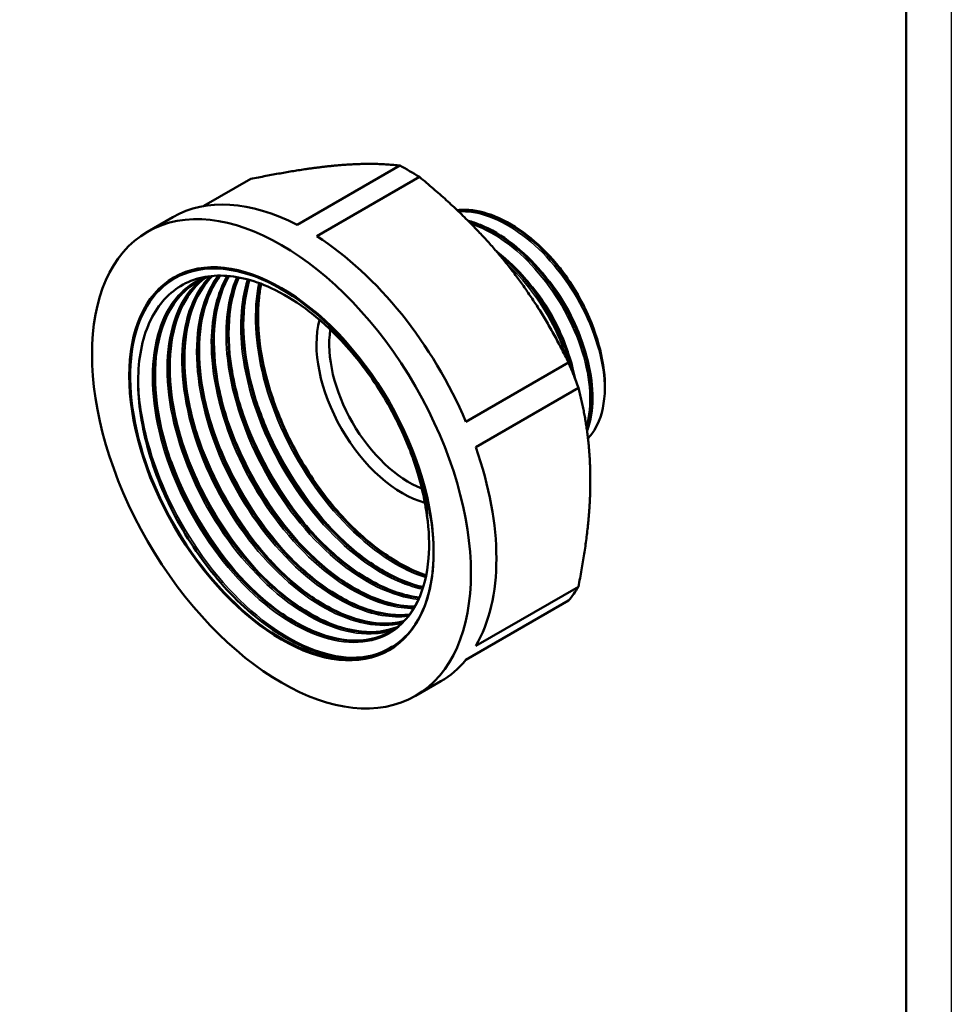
# Model space of a CAD drawing. Header units: millimetres. Extents: x -75 to 691, y -69 to 356.
# Tile 5 of 11: x 107 to 210, y 62 to 172. Entities that reach past the tile are written whole.
import ezdxf

# ---------------------------------------------------------------- set-up
doc = ezdxf.new("R2010")
doc.units = ezdxf.units.MM
for name, color, linetype, lineweight in [('Видимые тонкие (ГОСТ)', 7, 'Continuous', 35), ('Видимый контур (ГОСТ)', 7, 'Continuous', 50), ('Кромка (ГОСТ)', 7, 'Continuous', 50), ('Размер (ГОСТ)', 7, 'Continuous', 25)]:
    doc.layers.add(name, color=color, linetype=linetype, lineweight=lineweight)
doc.styles.add('Обычный текст (ГОСТ)', font='GOST Common Italic.ttf')
doc.dimstyles.new('Обычный (ГОСТ)', dxfattribs={"dimtxt": 3.5, "dimasz": 3.5, "dimexe": 1, "dimexo": 0, "dimgap": 0.5, "dimtad": 1, "dimrnd": 1e-08, "dimtxsty": 'Обычный текст (ГОСТ)', "dimblk": 'Filled-1', "dimcen": 0.09, "dimdle": 15, "dimclrd": 256, "dimclre": 256, "dimclrt": 256, "dimazin": 2, "dimtfac": 0.714286, "dimtdec": 3, "dimtmove": 0, "dimatfit": 3, "dimfxl": 1, "dimtolj": 1, "dimlwd": 25, "dimlwe": 25, "dimarcsym": 0})

# ---------------------------------------------------------------- blocks, each defined once
blk = doc.blocks.new('Рамки ГОСТ_ граница 297x210')
at = {"layer": 'Кромка (ГОСТ)', "lineweight": 25}
blk.add_line((210, 297), (210, 0), dxfattribs=at)
at = {"layer": 'Кромка (ГОСТ)'}
blk.add_line((205, 5), (205, 292), dxfattribs=at)
blk = doc.blocks.new('Filled-1')
at = {"color": 0}
for p, q in [((0, 0), (-1, 0.143)), ((-1, 0.143), (-1, -0.143)), ((-1, 0), (0, 0)), ((-1, -0.143), (0, 0))]:
    blk.add_line(p, q, dxfattribs=at)
at = {"color": 0, "flags": 128}
blk.add_lwpolyline([(-1, -0.143), (0, 0), (-1, 0.143), (-1, -0.143)], dxfattribs=at)
at = {"color": 0}
blk.add_solid([(-1, -0.143), (0, 0), (-1, 0.143), (-1, -0.143)], dxfattribs=at)
blk = doc.blocks.new('*D11')
at = {"layer": 'Defpoints', "color": 0, "linetype": 'Continuous', "transparency": 16777216}
for p in [(151.15, 220.22), (142.03, 201.56)]:
    blk.add_point(p, dxfattribs=at)
at = {"layer": 'Размер (ГОСТ)', "linetype": 'Continuous', "lineweight": 25, "transparency": 16777216}
for p, q in [((129.5, 175.93), (140.49, 198.41)), ((106.56, 175.93), (129.5, 175.93))]:
    blk.add_line(p, q, dxfattribs=at)
at = {"layer": 'Размер (ГОСТ)', "linetype": 'Continuous', "lineweight": 25, "transparency": 16777216, "xscale": 3.5, "yscale": 3.5, "zscale": 3.5, "rotation": 63.94040466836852}
blk.add_blockref('Filled-1', (142.03, 201.56), dxfattribs=at)
at = {"layer": 'Размер (ГОСТ)', "linetype": 'Continuous', "lineweight": 25, "transparency": 16777216, "insert": (106.56, 179.94), "char_height": 3.5, "attachment_point": 1, "style": 'Обычный текст (ГОСТ)'}
blk.add_mtext('\\A1; \\fGOST Common|b0|i1;\\H3.5000; G 1 1/2"', dxfattribs=at)

msp = doc.modelspace()

# ---------------------------------------------------------------- linework, layer by layer
at = {"layer": 'Видимые тонкие (ГОСТ)'}
for points, knots in [([(171.512, 130.209), (171.587, 132.88), (170.81, 136.087), (169.337, 139.128), (167.865, 142.167), (165.708, 145.018), (163.32, 147.055), (160.933, 149.092), (158.332, 150.301), (156.067, 150.412), (155.812, 150.425), (155.56, 150.423), (155.314, 150.408)], [7.7985636, 7.7985636, 7.7985636, 7.7985636, 8.479801, 8.479801, 8.479801, 9.1608267, 9.1608267, 9.1608267, 9.8416446, 9.8416446, 9.8416446, 9.9185824, 9.9185824, 9.9185824, 9.9185824]), ([(169.473, 126.593), (169.56, 126.878), (169.632, 127.176), (169.691, 127.486), (170.145, 129.871), (169.769, 132.935), (168.632, 136.008), (167.494, 139.08), (165.603, 142.141), (163.354, 144.522), (161.288, 146.708), (158.933, 148.307), (156.712, 149.031)], [13.8342285, 13.8342285, 13.8342285, 13.8342285, 13.9224189, 13.9224189, 13.9224189, 14.6018968, 14.6018968, 14.6018968, 15.2811993, 15.2811993, 15.2811993, 15.9050296, 15.9050296, 15.9050296, 15.9050296]), ([(167.403, 133.865), (166.579, 136.527), (165.173, 139.258), (163.397, 141.596), (162.524, 142.746), (161.563, 143.798), (160.557, 144.714)], [20.79658599, 20.79658599, 20.79658599, 20.79658599, 21.38768685, 21.38768685, 21.38768685, 21.67857986, 21.67857986, 21.67857986, 21.67857986]), ([(169.431, 134.563), (169.017, 136.199), (168.353, 137.892), (167.477, 139.505), (166.39, 141.506), (164.983, 143.372), (163.431, 144.884)], [8.14815553, 8.14815553, 8.14815553, 8.14815553, 8.55582659, 8.55582659, 8.55582659, 9.0615502, 9.0615502, 9.0615502, 9.0615502]), ([(127.691, 143.245), (126.475, 142), (125.574, 140.313), (125.066, 138.286), (124.257, 135.056), (124.448, 130.981), (125.596, 126.785), (126.744, 122.591), (128.841, 118.296), (131.504, 114.665), (134.165, 111.036), (137.377, 108.086), (140.555, 106.34), (143.561, 104.688), (146.523, 104.119), (148.959, 104.708)], [38.6477518, 38.6477518, 38.6477518, 38.6477518, 39.0342502, 39.0342502, 39.0342502, 39.6500844, 39.6500844, 39.6500844, 40.2656242, 40.2656242, 40.2656242, 40.8808817, 40.8808817, 40.8808817, 41.4626225, 41.4626225, 41.4626225, 41.4626225]), ([(128.57, 143.307), (127.454, 141.81), (126.7, 139.854), (126.381, 137.576), (125.895, 134.103), (126.421, 129.896), (127.855, 125.7), (129.289, 121.505), (131.625, 117.339), (134.437, 113.941), (137.248, 110.543), (140.521, 107.928), (143.664, 106.556), (145.793, 105.626), (147.855, 105.271), (149.681, 105.493)], [32.4494597, 32.4494597, 32.4494597, 32.4494597, 32.8520732, 32.8520732, 32.8520732, 33.4658714, 33.4658714, 33.4658714, 34.0795683, 34.0795683, 34.0795683, 34.6931668, 34.6931668, 34.6931668, 35.10879, 35.10879, 35.10879, 35.10879]), ([(129.566, 143.283), (128.468, 141.364), (127.866, 138.877), (127.837, 136.057), (127.798, 132.285), (128.783, 127.936), (130.606, 123.782), (132.429, 119.628), (135.081, 115.69), (138.079, 112.665), (141.076, 109.64), (144.404, 107.543), (147.458, 106.742), (148.442, 106.484), (149.397, 106.361), (150.305, 106.37)], [26.2482042, 26.2482042, 26.2482042, 26.2482042, 26.707878, 26.707878, 26.707878, 27.3228495, 27.3228495, 27.3228495, 27.9376906, 27.9376906, 27.9376906, 28.5524041, 28.5524041, 28.5524041, 28.7505331, 28.7505331, 28.7505331, 28.7505331]), ([(167.797, 133.615), (167.39, 135.228), (166.74, 136.896), (165.882, 138.488), (164.79, 140.517), (163.367, 142.411), (161.797, 143.941)], [14.43102756, 14.43102756, 14.43102756, 14.43102756, 14.83283419, 14.83283419, 14.83283419, 15.34473551, 15.34473551, 15.34473551, 15.34473551]), ([(127.08, 143.151), (125.515, 142.508), (124.196, 141.387), (123.228, 139.848), (121.673, 137.375), (121.03, 133.834), (121.404, 129.853), (121.778, 125.879), (123.165, 121.486), (125.306, 117.452), (127.521, 113.278), (130.534, 109.511), (133.762, 106.863), (136.887, 104.298), (140.196, 102.792), (143.088, 102.609), (145.967, 102.427), (148.419, 103.558), (149.996, 105.796), (151.576, 108.036), (152.272, 111.374), (151.95, 115.211), (151.917, 115.615), (151.872, 116.024), (151.816, 116.438)], [50.9704981, 50.9704981, 50.9704981, 50.9704981, 51.3535977, 51.3535977, 51.3535977, 51.9689585, 51.9689585, 51.9689585, 52.5832898, 52.5832898, 52.5832898, 53.2188861, 53.2188861, 53.2188861, 53.8343231, 53.8343231, 53.8343231, 54.447327, 54.447327, 54.447327, 55.0610316, 55.0610316, 55.0610316, 55.1256752, 55.1256752, 55.1256752, 55.1256752]), ([(126.622, 142.825), (125.579, 141.945), (124.727, 140.778), (124.112, 139.363), (122.87, 136.504), (122.605, 132.649), (123.357, 128.495), (124.104, 124.372), (125.849, 119.974), (128.268, 116.09), (130.684, 112.209), (133.761, 108.859), (136.936, 106.636), (140.108, 104.415), (143.363, 103.328), (146.106, 103.566), (146.776, 103.624), (147.415, 103.761), (148.016, 103.973)], [44.8733536, 44.8733536, 44.8733536, 44.8733536, 45.1807662, 45.1807662, 45.1807662, 45.802323, 45.802323, 45.802323, 46.4195046, 46.4195046, 46.4195046, 47.0360098, 47.0360098, 47.0360098, 47.6518869, 47.6518869, 47.6518869, 47.8022705, 47.8022705, 47.8022705, 47.8022705]), ([(130.659, 143.152), (129.654, 140.835), (129.272, 137.878), (129.572, 134.624), (129.938, 130.64), (131.324, 126.23), (133.472, 122.182), (135.618, 118.134), (138.515, 114.467), (141.631, 111.833), (144.695, 109.243), (147.958, 107.664), (150.842, 107.362)], [20.046872, 20.046872, 20.046872, 20.046872, 20.5503347, 20.5503347, 20.5503347, 21.1667742, 21.1667742, 21.1667742, 21.7830534, 21.7830534, 21.7830534, 22.38899, 22.38899, 22.38899, 22.38899]), ([(131.843, 142.894), (131.051, 140.385), (130.893, 137.292), (131.402, 133.973), (132.049, 129.754), (133.771, 125.191), (136.229, 121.15), (138.648, 117.173), (141.766, 113.723), (144.994, 111.434), (147.111, 109.933), (149.268, 108.937), (151.288, 108.501)], [13.8471303, 13.8471303, 13.8471303, 13.8471303, 14.3483497, 14.3483497, 14.3483497, 14.9854954, 14.9854954, 14.9854954, 15.6126857, 15.6126857, 15.6126857, 16.0239913, 16.0239913, 16.0239913, 16.0239913]), ([(133.121, 142.493), (132.48, 139.475), (132.661, 135.791), (133.641, 131.982), (134.715, 127.808), (136.743, 123.503), (139.354, 119.829), (141.964, 116.156), (145.145, 113.131), (148.319, 111.288), (149.438, 110.639), (150.554, 110.137), (151.642, 109.789)], [7.6503693, 7.6503693, 7.6503693, 7.6503693, 8.2106664, 8.2106664, 8.2106664, 8.8246683, 8.8246683, 8.8246683, 9.4386163, 9.4386163, 9.4386163, 9.6550341, 9.6550341, 9.6550341, 9.6550341]), ([(119.722, 131.758), (119.769, 129.838), (120.046, 127.798), (120.549, 125.716), (121.605, 121.348), (123.655, 116.812), (126.335, 112.89), (129.146, 108.775), (132.637, 105.357), (136.137, 103.278), (139.479, 101.291), (142.813, 100.532), (145.549, 101.126), (145.739, 101.168), (145.925, 101.215), (146.109, 101.269)], [51.8813142, 51.8813142, 51.8813142, 51.8813142, 52.1695084, 52.1695084, 52.1695084, 52.7740368, 52.7740368, 52.7740368, 53.4081246, 53.4081246, 53.4081246, 54.0137485, 54.0137485, 54.0137485, 54.0556714, 54.0556714, 54.0556714, 54.0556714]), ([(130.693, 130.092), (130.709, 130.035), (130.726, 129.977), (130.742, 129.919), (132.009, 125.528), (134.241, 121.061), (137.044, 117.284), (138.042, 115.939), (139.111, 114.684), (140.225, 113.542)], [14.52950943, 14.52950943, 14.52950943, 14.52950943, 14.53745281, 14.53745281, 14.53745281, 15.14118276, 15.14118276, 15.14118276, 15.35624364, 15.35624364, 15.35624364, 15.35624364]), ([(132.332, 131.035), (132.848, 129.21), (133.525, 127.368), (134.348, 125.567), (136.234, 121.44), (138.88, 117.543), (141.858, 114.48)], [8.24632412, 8.24632412, 8.24632412, 8.24632412, 8.4975195, 8.4975195, 8.4975195, 9.07305833, 9.07305833, 9.07305833, 9.07305833]), ([(129.062, 129.149), (129.954, 126.008), (131.326, 122.819), (133.068, 119.872), (134.657, 117.18), (136.55, 114.697), (138.591, 112.597)], [20.81269473, 20.81269473, 20.81269473, 20.81269473, 21.24484052, 21.24484052, 21.24484052, 21.63942895, 21.63942895, 21.63942895, 21.63942895]), ([(127.429, 128.204), (127.854, 126.697), (128.389, 125.179), (129.027, 123.682), (130.889, 119.313), (133.619, 115.139), (136.734, 111.878), (136.807, 111.801), (136.881, 111.725), (136.955, 111.649)], [27.09588004, 27.09588004, 27.09588004, 27.09588004, 27.30326841, 27.30326841, 27.30326841, 27.90836458, 27.90836458, 27.90836458, 27.92261425, 27.92261425, 27.92261425, 27.92261425]), ([(125.79, 127.261), (126.972, 123.091), (129.024, 118.839), (131.621, 115.171), (132.765, 113.554), (134.013, 112.054), (135.322, 110.71)], [33.37906535, 33.37906535, 33.37906535, 33.37906535, 33.9529394, 33.9529394, 33.9529394, 34.20579956, 34.20579956, 34.20579956, 34.20579956]), ([(124.16, 126.318), (124.94, 123.569), (126.086, 120.783), (127.53, 118.155), (129.242, 115.038), (131.368, 112.153), (133.687, 109.764)], [39.66225065, 39.66225065, 39.66225065, 39.66225065, 40.04047474, 40.04047474, 40.04047474, 40.48898487, 40.48898487, 40.48898487, 40.48898487]), ([(122.524, 125.373), (122.834, 124.274), (123.203, 123.168), (123.628, 122.069), (125.337, 117.658), (127.952, 113.367), (131.007, 109.939), (131.35, 109.555), (131.699, 109.181), (132.051, 108.819)], [45.94543596, 45.94543596, 45.94543596, 45.94543596, 46.09677336, 46.09677336, 46.09677336, 46.70400869, 46.70400869, 46.70400869, 46.77217018, 46.77217018, 46.77217018, 46.77217018]), ([(152.294, 115.785), (152.209, 116.413), (152.1, 117.052), (151.968, 117.697), (151.84, 118.32), (151.69, 118.949), (151.52, 119.582)], [55.1295313, 55.1295313, 55.1295313, 55.1295313, 55.22154394, 55.22154394, 55.22154394, 55.31038798, 55.31038798, 55.31038798, 55.31038798]), ([(123.665, 116.912), (124.551, 115.216), (125.557, 113.574), (126.657, 112.038), (127.612, 110.704), (128.637, 109.451), (129.708, 108.301)], [52.57104102, 52.57104102, 52.57104102, 52.57104102, 52.81146168, 52.81146168, 52.81146168, 53.0201182, 53.0201182, 53.0201182, 53.0201182])]:
    msp.add_open_spline(points, degree=3, knots=knots, dxfattribs=at)
at = {"layer": 'Видимый контур (ГОСТ)'}
for p, q in [((148.764, 155.523), (137.363, 148.941)), ((150.943, 154.266), (139.542, 147.683)), ((132.205, 154.044), (127.005, 151.042)), ((120.749, 148.185), (123.578, 149.818)), ((167.503, 133.665), (156.101, 127.083)), ((168.592, 130.857), (157.191, 124.275)), ((168.592, 108.778), (157.191, 102.196)), ((167.503, 107.228), (156.101, 100.646)), ((150.499, 96.657), (153.328, 98.29))]:
    msp.add_line(p, q, dxfattribs=at)
for centre, major_axis, start_param, end_param in [((149.854, 130.636), (-14.875, 25.764), 5.4459781, 5.5495962), ((138.453, 124.054), (-14.875, 25.764), 5.5495962, 6.2831853), ((138.453, 124.054), (14.875, -25.764), 1.360806, 2.3043855), ((135.624, 122.421), (11.878, -20.573), 1.1571489, 6.3157069), ((160.854, 136.987), (-7.572, 13.116), 4.5543894, 4.6071786), ((149.059, 130.178), (-6.75, 11.691), 0.5188133, 2.6198109), ((149.766, 130.586), (-6.25, 10.825), 0.6186664, 2.5201825), ((149.854, 130.636), (-14.875, 25.764), 4.3987806, 4.5023986), ((136.264, 122.79), (-11.094, 19.215), 4.3916243, 4.4444141), ((138.453, 124.054), (14.875, -25.764), 0.3136084, 1.2571879), ((149.854, 130.636), (14.875, -25.764), 0.2099904, 0.3136084), ((138.453, 124.054), (14.875, -25.764), 0, 0.2099904)]:
    msp.add_ellipse(centre, major_axis=major_axis, ratio=0.5773503, start_param=start_param, end_param=end_param, dxfattribs=at)
for major_axis in [(-14.875, 25.764), (-11.95, 20.698), (-11.95, 20.698)]:
    msp.add_ellipse((135.624, 122.421), major_axis=major_axis, ratio=0.5773503, dxfattribs=at)
for points, weights in [([(141.811, 155.55), (137.911, 155.202), (132.205, 154.044)], [1, 1.03816954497, 1.01552334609]), ([(148.764, 155.523), (145.712, 155.898), (141.811, 155.55)], [1.01552334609, 1.03816954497, 1]), ([(160.55, 144.731), (156.649, 149.584), (150.943, 154.266)], [1, 1.03816954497, 1.01552334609]), ([(167.503, 133.665), (164.45, 139.879), (160.55, 144.731)], [1.01552334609, 1.03816954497, 1]), ([(169.919, 120.584), (169.919, 125.785), (168.592, 130.857)], [1, 1.03816954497, 1.01552334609]), ([(168.592, 108.778), (169.919, 115.383), (169.919, 120.584)], [1.01552334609, 1.03816954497, 1])]:
    msp.add_rational_spline(points, weights, degree=2, dxfattribs=at)
for points, knots in [([(155.13, 150.584), (155.422, 150.617), (155.72, 150.63), (157.08, 150.604), (158.22, 150.348), (160.53, 149.402), (161.729, 148.693), (164.025, 146.914), (165.15, 145.821), (166.348, 144.397), (166.524, 144.18), (166.697, 143.959)], [0.3432354, 0.3432354, 0.3432354, 0.3432354, 0.4792947, 0.4792947, 0.9535188, 0.9535188, 1.4363524, 1.4363524, 1.9207015, 1.9207015, 2.0058725, 2.0058725, 2.0058725, 2.0058725]), ([(169.18, 139.958), (167.595, 142.984), (165.35, 145.762), (162.917, 147.684), (160.486, 149.606), (157.884, 150.659), (155.661, 150.608), (155.484, 150.604), (155.31, 150.593), (155.138, 150.576)], [2.2509841, 2.2509841, 2.2509841, 2.2509841, 2.9308494, 2.9308494, 2.9308494, 3.6105048, 3.6105048, 3.6105048, 3.6645287, 3.6645287, 3.6645287, 3.6645287]), ([(155.147, 150.564), (155.954, 150.645), (156.818, 150.58), (157.714, 150.365), (160.115, 149.786), (162.735, 148.125), (165.018, 145.749), (166.797, 143.897), (168.367, 141.625), (169.524, 139.241)], [-9.9456204, -9.9456204, -9.9456204, -9.9456204, -9.6917869, -9.6917869, -9.6917869, -9.0114299, -9.0114299, -9.0114299, -8.4813802, -8.4813802, -8.4813802, -8.4813802]), ([(156.348, 149.399), (156.805, 149.28), (157.267, 149.126), (158.896, 148.459), (160.095, 147.749), (162.39, 145.97), (163.516, 144.878), (164.63, 143.553), (164.725, 143.437), (165.102, 142.973), (165.377, 142.613), (166.448, 141.135), (167.178, 139.936), (168.518, 137.281), (169.1, 135.784), (169.897, 132.895), (170.123, 131.466), (170.199, 128.843), (170.049, 127.617), (169.668, 126.401), (169.611, 126.237), (169.549, 126.077)], [0.7615399, 0.7615399, 0.7615399, 0.7615399, 0.9535188, 0.9535188, 1.4363524, 1.4363524, 1.9207015, 1.9207015, 1.966242, 1.966242, 2.1029873, 2.1029873, 2.5166806, 2.5166806, 3.0015946, 3.0015946, 3.4844722, 3.4844722, 3.968499, 3.968499, 4.045847, 4.045847, 4.045847, 4.045847]), ([(169.538, 126.136), (169.748, 126.701), (169.902, 127.321), (169.996, 127.989), (170.346, 130.474), (169.856, 133.602), (168.618, 136.69), (167.381, 139.779), (165.404, 142.806), (163.101, 145.116), (160.986, 147.236), (158.61, 148.736), (156.396, 149.35)], [7.5021049, 7.5021049, 7.5021049, 7.5021049, 7.6842571, 7.6842571, 7.6842571, 8.3625566, 8.3625566, 8.3625566, 9.0406786, 9.0406786, 9.0406786, 9.6632664, 9.6632664, 9.6632664, 9.6632664]), ([(156.413, 149.331), (156.929, 149.189), (157.454, 148.999), (157.983, 148.763), (160.451, 147.658), (162.987, 145.536), (165.06, 142.86), (167.131, 140.186), (168.725, 136.977), (169.513, 133.929), (170.276, 130.979), (170.279, 128.2), (169.538, 126.154)], [-15.9436467, -15.9436467, -15.9436467, -15.9436467, -15.79846, -15.79846, -15.79846, -15.1207925, -15.1207925, -15.1207925, -14.4437542, -14.4437542, -14.4437542, -13.7884353, -13.7884353, -13.7884353, -13.7884353]), ([(159.496, 146.002), (159.533, 145.974), (159.57, 145.946), (160.756, 145.027), (161.881, 143.934), (163.002, 142.601), (163.103, 142.479), (163.504, 141.983), (163.796, 141.599), (164.931, 140.017), (165.7, 138.727), (167.033, 135.98), (167.587, 134.485), (168.059, 132.652), (168.147, 132.259), (168.222, 131.87)], [1.4208573, 1.4208573, 1.4208573, 1.4208573, 1.4363524, 1.4363524, 1.9207015, 1.9207015, 1.9692097, 1.9692097, 2.114884, 2.114884, 2.5561064, 2.5561064, 3.0401545, 3.0401545, 3.1726207, 3.1726207, 3.1726207, 3.1726207]), ([(168.06, 132.293), (167.993, 132.597), (167.918, 132.902), (167.835, 133.21), (167.011, 136.264), (165.385, 139.46), (163.295, 142.108), (162.2, 143.496), (160.981, 144.727), (159.714, 145.738)], [14.3915991, 14.3915991, 14.3915991, 14.3915991, 14.4597338, 14.4597338, 14.4597338, 15.1364347, 15.1364347, 15.1364347, 15.490976, 15.490976, 15.490976, 15.490976]), ([(159.764, 145.683), (161.69, 144.128), (163.499, 142.053), (164.94, 139.737), (166.395, 137.397), (167.466, 134.823), (168.022, 132.386)], [-21.7682917, -21.7682917, -21.7682917, -21.7682917, -21.2280775, -21.2280775, -21.2280775, -20.6823473, -20.6823473, -20.6823473, -20.6823473]), ([(141.928, 136.441), (140.755, 137.65), (139.529, 138.728), (137.021, 140.578), (135.747, 141.342), (132.399, 142.895), (130.372, 143.364), (126.646, 143.257), (124.984, 142.676), (122.248, 140.524), (121.203, 138.968), (119.874, 135.069), (119.608, 132.759), (119.899, 127.677), (120.458, 124.952), (122.338, 119.436), (123.645, 116.699), (126.842, 111.572), (128.705, 109.234), (132.749, 105.27), (134.892, 103.686), (139.176, 101.492), (141.276, 100.909), (144.957, 100.836), (146.538, 101.247), (147.882, 102.082)], [-10.1031803, -10.1031803, -10.1031803, -10.1031803, -9.5702377, -9.5702377, -9.0354099, -9.0354099, -8.1543304, -8.1543304, -7.2682578, -7.2682578, -6.3771928, -6.3771928, -5.4811359, -5.4811359, -4.5800879, -4.5800879, -3.6740492, -3.6740492, -2.7630205, -2.7630205, -1.8470023, -1.8470023, -0.9259953, -0.9259953, -0.093324, -0.093324, -0.093324, -0.093324]), ([(149.184, 104.935), (148.374, 104.72), (147.505, 104.632), (146.592, 104.679), (143.719, 104.824), (140.419, 106.294), (137.297, 108.83), (134.176, 111.365), (131.247, 114.954), (129.047, 118.954), (126.849, 122.954), (125.39, 127.347), (124.944, 131.348), (124.498, 135.347), (125.066, 138.936), (126.556, 141.473), (126.954, 142.15), (127.416, 142.751), (127.936, 143.272)], [-35.1900465, -35.1900465, -35.1900465, -35.1900465, -34.9937592, -34.9937592, -34.9937592, -34.3764071, -34.3764071, -34.3764071, -33.7592176, -33.7592176, -33.7592176, -33.1421877, -33.1421877, -33.1421877, -32.5253143, -32.5253143, -32.5253143, -32.3607262, -32.3607262, -32.3607262, -32.3607262]), ([(127.932, 143.269), (126.901, 142.232), (126.093, 140.881), (125.56, 139.27), (124.553, 136.23), (124.529, 132.283), (125.481, 128.132), (126.432, 123.984), (128.354, 119.651), (130.892, 115.909), (133.429, 112.168), (136.568, 109.035), (139.737, 107.065), (142.904, 105.096), (146.085, 104.3), (148.7, 104.813), (148.862, 104.845), (149.023, 104.882), (149.181, 104.924)], [38.6431394, 38.6431394, 38.6431394, 38.6431394, 38.9700282, 38.9700282, 38.9700282, 39.586858, 39.586858, 39.586858, 40.2033854, 40.2033854, 40.2033854, 40.8196224, 40.8196224, 40.8196224, 41.4355808, 41.4355808, 41.4355808, 41.4738762, 41.4738762, 41.4738762, 41.4738762]), ([(127.941, 143.277), (127.325, 142.651), (126.789, 141.908), (125.635, 139.692), (125.159, 138.02), (124.765, 134.353), (124.835, 132.316), (125.496, 128.123), (126.094, 125.915), (127.737, 121.598), (128.802, 119.435), (131.26, 115.424), (132.683, 113.526), (135.699, 110.23), (137.33, 108.791), (140.587, 106.543), (142.254, 105.707), (145.406, 104.729), (146.931, 104.574), (148.598, 104.8), (148.899, 104.859), (149.192, 104.935)], [0.2932238, 0.2932238, 0.2932238, 0.2932238, 0.7331846, 0.7331846, 1.4485697, 1.4485697, 2.1553628, 2.1553628, 2.8610685, 2.8610685, 3.5678382, 3.5678382, 4.2752305, 4.2752305, 4.9824594, 4.9824594, 5.6887573, 5.6887573, 6.3942047, 6.3942047, 6.5540672, 6.5540672, 6.5540672, 6.5540672]), ([(128.784, 143.308), (127.832, 142.04), (127.142, 140.441), (126.764, 138.587), (126.088, 135.274), (126.412, 131.165), (127.669, 126.988), (128.926, 122.812), (131.108, 118.588), (133.818, 115.065), (136.526, 111.544), (139.749, 108.739), (142.899, 107.148), (145.35, 105.91), (147.748, 105.411), (149.832, 105.679)], [32.4478965, 32.4478965, 32.4478965, 32.4478965, 32.7918413, 32.7918413, 32.7918413, 33.4065082, 33.4065082, 33.4065082, 34.0210716, 34.0210716, 34.0210716, 34.6355345, 34.6355345, 34.6355345, 35.1135272, 35.1135272, 35.1135272, 35.1135272]), ([(149.838, 105.682), (149.827, 105.68), (149.816, 105.679), (149.805, 105.678), (147.118, 105.338), (143.9, 106.313), (140.739, 108.434), (137.579, 110.555), (134.49, 113.81), (132.037, 117.622), (129.585, 121.434), (127.779, 125.784), (126.954, 129.898), (126.128, 134.012), (126.287, 137.871), (127.411, 140.789), (127.774, 141.733), (128.238, 142.577), (128.791, 143.309)], [-28.8296887, -28.8296887, -28.8296887, -28.8296887, -28.8271938, -28.8271938, -28.8271938, -28.2113324, -28.2113324, -28.2113324, -27.5956038, -27.5956038, -27.5956038, -26.9800048, -26.9800048, -26.9800048, -26.3645326, -26.3645326, -26.3645326, -26.1654269, -26.1654269, -26.1654269, -26.1654269]), ([(128.8, 143.314), (128.5, 142.912), (128.227, 142.475), (127.269, 140.636), (126.793, 138.964), (126.399, 135.296), (126.469, 133.259), (127.13, 129.066), (127.729, 126.858), (129.371, 122.541), (130.437, 120.379), (132.894, 116.368), (134.317, 114.47), (137.333, 111.174), (138.964, 109.734), (142.222, 107.487), (143.888, 106.651), (147.01, 105.682), (148.506, 105.524), (149.845, 105.691)], [0.4895012, 0.4895012, 0.4895012, 0.4895012, 0.7331846, 0.7331846, 1.4485697, 1.4485697, 2.1553628, 2.1553628, 2.8610685, 2.8610685, 3.5678382, 3.5678382, 4.2752305, 4.2752305, 4.9824594, 4.9824594, 5.6887573, 5.6887573, 6.3805918, 6.3805918, 6.3805918, 6.3805918]), ([(127.521, 143.23), (127.488, 143.217), (127.454, 143.205), (127.154, 143.09), (126.894, 142.974), (126.641, 142.845)], [6.67489754, 6.67489754, 6.67489754, 6.67489754, 6.69312806, 6.69312806, 6.83981259, 6.83981259, 6.83981259, 6.83981259]), ([(150.419, 106.56), (148.556, 106.548), (146.494, 107.093), (144.399, 108.175), (141.246, 109.804), (138.031, 112.641), (135.337, 116.185), (132.645, 119.728), (130.487, 123.962), (129.259, 128.136), (128.031, 132.309), (127.738, 136.401), (128.443, 139.689), (128.73, 141.026), (129.181, 142.227), (129.777, 143.263)], [-22.4679378, -22.4679378, -22.4679378, -22.4679378, -22.0595306, -22.0595306, -22.0595306, -21.4449671, -21.4449671, -21.4449671, -20.8305042, -20.8305042, -20.8305042, -20.2161389, -20.2161389, -20.2161389, -19.9662667, -19.9662667, -19.9662667, -19.9662667]), ([(129.768, 143.265), (128.84, 141.645), (128.266, 139.621), (128.1, 137.327), (127.838, 133.705), (128.597, 129.426), (130.23, 125.253), (131.863, 121.081), (134.363, 117.034), (137.27, 113.832), (140.177, 110.631), (143.478, 108.29), (146.573, 107.223), (147.908, 106.763), (149.203, 106.541), (150.414, 106.553)], [26.2487513, 26.2487513, 26.2487513, 26.2487513, 26.6388449, 26.6388449, 26.6388449, 27.2547063, 27.2547063, 27.2547063, 27.870435, 27.870435, 27.870435, 28.4860339, 28.4860339, 28.4860339, 28.7517911, 28.7517911, 28.7517911, 28.7517911]), ([(129.79, 143.268), (129.731, 143.164), (129.674, 143.059), (128.903, 141.58), (128.427, 139.908), (128.033, 136.24), (128.103, 134.203), (128.765, 130.01), (129.363, 127.802), (131.006, 123.485), (132.071, 121.322), (134.529, 117.311), (135.951, 115.414), (138.968, 112.117), (140.599, 110.678), (143.856, 108.431), (145.523, 107.594), (148.252, 106.747), (149.377, 106.568), (150.431, 106.57)], [0.6773754, 0.6773754, 0.6773754, 0.6773754, 0.7331846, 0.7331846, 1.4485697, 1.4485697, 2.1553628, 2.1553628, 2.8610685, 2.8610685, 3.5678382, 3.5678382, 4.2752305, 4.2752305, 4.9824594, 4.9824594, 5.6887573, 5.6887573, 6.2048223, 6.2048223, 6.2048223, 6.2048223]), ([(169.18, 139.958), (168.285, 141.75), (167.402, 143.002), (166.871, 143.733), (166.758, 143.882), (166.701, 143.955), (166.699, 143.957), (166.697, 143.959)], [-0.10811306, -0.10811306, -0.10811306, -0.10811306, -0.036207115, -0.036207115, -0.008984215, -0.008984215, -0.008199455, -0.008199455, -0.008199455, -0.008199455]), ([(126.645, 142.837), (125.491, 142.244), (124.492, 141.369), (123.699, 140.239), (122.05, 137.891), (121.297, 134.449), (121.565, 130.526), (121.832, 126.611), (123.115, 122.235), (125.174, 118.178), (127.229, 114.128), (130.048, 110.414), (133.117, 107.696), (136.202, 104.965), (139.523, 103.252), (142.473, 102.86), (144.553, 102.585), (146.441, 102.966), (147.972, 103.945)], [51.0223147, 51.0223147, 51.0223147, 51.0223147, 51.3191844, 51.3191844, 51.3191844, 51.9360247, 51.9360247, 51.9360247, 52.5517244, 52.5517244, 52.5517244, 53.1664732, 53.1664732, 53.1664732, 53.784218, 53.784218, 53.784218, 54.2197304, 54.2197304, 54.2197304, 54.2197304]), ([(147.689, 103.768), (145.73, 102.647), (143.225, 102.476), (140.524, 103.302), (137.457, 104.24), (134.151, 106.459), (131.208, 109.567), (128.266, 112.676), (125.7, 116.659), (123.979, 120.81), (122.259, 124.961), (121.391, 129.261), (121.542, 132.946), (121.692, 136.631), (122.86, 139.684), (124.845, 141.566), (125.297, 141.994), (125.791, 142.361), (126.321, 142.665)], [-47.9086542, -47.9086542, -47.9086542, -47.9086542, -47.3672404, -47.3672404, -47.3672404, -46.7523954, -46.7523954, -46.7523954, -46.1376049, -46.1376049, -46.1376049, -45.5228681, -45.5228681, -45.5228681, -44.9081843, -44.9081843, -44.9081843, -44.7683, -44.7683, -44.7683, -44.7683]), ([(126.006, 142.478), (124.814, 141.71), (123.813, 140.583), (122.366, 137.805), (121.89, 136.133), (121.496, 132.465), (121.566, 130.428), (122.227, 126.235), (122.825, 124.027), (124.468, 119.71), (125.534, 117.548), (127.991, 113.537), (129.414, 111.639), (132.43, 108.343), (134.061, 106.903), (137.319, 104.656), (138.985, 103.82), (142.138, 102.842), (143.662, 102.687), (145.873, 102.986), (146.673, 103.234), (147.397, 103.607)], [0, 0, 0, 0, 0.7331846, 0.7331846, 1.4485697, 1.4485697, 2.1553628, 2.1553628, 2.8610685, 2.8610685, 3.5678382, 3.5678382, 4.2752305, 4.2752305, 4.9824594, 4.9824594, 5.6887573, 5.6887573, 6.3942047, 6.3942047, 6.8367914, 6.8367914, 6.8367914, 6.8367914]), ([(127.161, 143.079), (126.157, 142.324), (125.311, 141.317), (124.667, 140.087), (123.214, 137.316), (122.789, 133.427), (123.461, 129.172), (124.107, 125.091), (125.756, 120.697), (128.103, 116.777), (130.447, 112.862), (133.474, 109.439), (136.628, 107.121), (139.78, 104.805), (143.043, 103.602), (145.821, 103.723), (146.765, 103.764), (147.65, 103.958), (148.462, 104.294)], [44.8398547, 44.8398547, 44.8398547, 44.8398547, 45.126143, 45.126143, 45.126143, 45.7709156, 45.7709156, 45.7709156, 46.3893099, 46.3893099, 46.3893099, 47.0069983, 47.0069983, 47.0069983, 47.6240299, 47.6240299, 47.6240299, 47.8334821, 47.8334821, 47.8334821, 47.8334821]), ([(148.468, 104.3), (147.192, 103.779), (145.735, 103.605), (144.169, 103.806), (141.099, 104.199), (137.622, 106.032), (134.427, 108.952), (131.282, 111.827), (128.428, 115.74), (126.415, 119.955), (124.434, 124.105), (123.277, 128.527), (123.168, 132.415), (123.059, 136.27), (123.981, 139.581), (125.776, 141.755), (126.195, 142.262), (126.66, 142.706), (127.166, 143.085)], [-41.5496564, -41.5496564, -41.5496564, -41.5496564, -41.2211547, -41.2211547, -41.2211547, -40.5774418, -40.5774418, -40.5774418, -39.943787, -39.943787, -39.943787, -39.3200331, -39.3200331, -39.3200331, -38.7014572, -38.7014572, -38.7014572, -38.5572781, -38.5572781, -38.5572781, -38.5572781]), ([(127.167, 143.091), (126.182, 142.344), (125.348, 141.336), (124, 138.749), (123.524, 137.077), (123.13, 133.409), (123.2, 131.372), (123.861, 127.179), (124.46, 124.971), (126.103, 120.654), (127.168, 118.491), (129.625, 114.481), (131.048, 112.583), (134.064, 109.287), (135.696, 107.847), (138.953, 105.6), (140.62, 104.763), (143.772, 103.785), (145.296, 103.63), (147.294, 103.901), (147.903, 104.062), (148.473, 104.294)], [0.0991832, 0.0991832, 0.0991832, 0.0991832, 0.7331846, 0.7331846, 1.4485697, 1.4485697, 2.1553628, 2.1553628, 2.8610685, 2.8610685, 3.5678382, 3.5678382, 4.2752305, 4.2752305, 4.9824594, 4.9824594, 5.6887573, 5.6887573, 6.3942047, 6.3942047, 6.7259073, 6.7259073, 6.7259073, 6.7259073]), ([(150.926, 107.561), (149.862, 107.673), (148.747, 107.953), (147.608, 108.402), (144.484, 109.632), (141.193, 112.127), (138.337, 115.441), (135.482, 118.754), (133.075, 122.871), (131.557, 127.058), (130.04, 131.243), (129.419, 135.479), (129.816, 139.01), (129.985, 140.523), (130.342, 141.903), (130.865, 143.112)], [-16.1040103, -16.1040103, -16.1040103, -16.1040103, -15.8791807, -15.8791807, -15.8791807, -15.2626533, -15.2626533, -15.2626533, -14.6464164, -14.6464164, -14.6464164, -14.030458, -14.030458, -14.030458, -13.7665981, -13.7665981, -13.7665981, -13.7665981]), ([(130.855, 143.116), (130.018, 141.174), (129.614, 138.788), (129.693, 136.148), (129.807, 132.297), (130.946, 127.925), (132.895, 123.814), (134.844, 119.704), (137.594, 115.874), (140.638, 113.009), (143.682, 110.144), (147.007, 108.258), (150.003, 107.683), (150.314, 107.623), (150.621, 107.578), (150.924, 107.546)], [20.0490781, 20.0490781, 20.0490781, 20.0490781, 20.4722795, 20.4722795, 20.4722795, 21.0896316, 21.0896316, 21.0896316, 21.7068211, 21.7068211, 21.7068211, 22.323851, 22.323851, 22.323851, 22.3878853, 22.3878853, 22.3878853, 22.3878853]), ([(130.884, 143.113), (130.373, 141.906), (130.026, 140.514), (129.668, 137.184), (129.738, 135.147), (130.399, 130.954), (130.997, 128.746), (132.64, 124.429), (133.706, 122.266), (136.163, 118.255), (137.586, 116.357), (140.602, 113.061), (142.233, 111.621), (145.491, 109.374), (147.157, 108.538), (149.485, 107.816), (150.224, 107.659), (150.939, 107.578)], [0.8640211, 0.8640211, 0.8640211, 0.8640211, 1.4485697, 1.4485697, 2.1553628, 2.1553628, 2.8610685, 2.8610685, 3.5678382, 3.5678382, 4.2752305, 4.2752305, 4.9824594, 4.9824594, 5.6887573, 5.6887573, 6.0248718, 6.0248718, 6.0248718, 6.0248718]), ([(132.038, 142.84), (131.424, 140.871), (131.195, 138.549), (131.382, 136.035), (131.688, 131.93), (133.106, 127.332), (135.349, 123.132), (137.556, 118.998), (140.549, 115.272), (143.751, 112.653), (146.272, 110.592), (148.911, 109.225), (151.35, 108.688)], [13.8507831, 13.8507831, 13.8507831, 13.8507831, 14.2448841, 14.2448841, 14.2448841, 14.8885969, 14.8885969, 14.8885969, 15.5222517, 15.5222517, 15.5222517, 16.0210612, 16.0210612, 16.0210612, 16.0210612]), ([(151.354, 108.696), (151.148, 108.74), (150.942, 108.791), (150.733, 108.848), (147.67, 109.681), (144.34, 111.817), (141.353, 114.877), (138.37, 117.934), (135.745, 121.896), (133.961, 126.056), (132.179, 130.211), (131.245, 134.543), (131.337, 138.278), (131.378, 139.934), (131.621, 141.47), (132.049, 142.835)], [-9.7371589, -9.7371589, -9.7371589, -9.7371589, -9.6951231, -9.6951231, -9.6951231, -9.0767289, -9.0767289, -9.0767289, -8.4590404, -8.4590404, -8.4590404, -7.8420088, -7.8420088, -7.8420088, -7.5683212, -7.5683212, -7.5683212, -7.5683212]), ([(132.075, 142.832), (131.802, 141.938), (131.608, 140.971), (131.302, 138.127), (131.372, 136.09), (132.034, 131.897), (132.632, 129.689), (134.275, 125.372), (135.34, 123.21), (137.797, 119.199), (139.22, 117.301), (142.237, 114.005), (143.868, 112.565), (147.125, 110.318), (148.792, 109.482), (150.703, 108.888), (151.035, 108.8), (151.364, 108.726)], [1.0528228, 1.0528228, 1.0528228, 1.0528228, 1.4485697, 1.4485697, 2.1553628, 2.1553628, 2.8610685, 2.8610685, 3.5678382, 3.5678382, 4.2752305, 4.2752305, 4.9824594, 4.9824594, 5.6887573, 5.6887573, 5.8384515, 5.8384515, 5.8384515, 5.8384515]), ([(133.317, 142.419), (132.825, 140.033), (132.834, 137.242), (133.358, 134.298), (134.084, 130.215), (135.796, 125.856), (138.179, 121.995), (140.562, 118.135), (143.603, 114.79), (146.75, 112.555), (148.399, 111.384), (150.072, 110.52), (151.686, 109.991)], [7.6554043, 7.6554043, 7.6554043, 7.6554043, 8.0987984, 8.0987984, 8.0987984, 8.7136433, 8.7136433, 8.7136433, 9.3284339, 9.3284339, 9.3284339, 9.6505, 9.6505, 9.6505, 9.6505]), ([(151.689, 109.999), (149.422, 110.749), (147.037, 112.166), (144.772, 114.134), (141.693, 116.81), (138.851, 120.492), (136.763, 124.529), (134.665, 128.584), (133.34, 132.979), (133.035, 136.924), (132.883, 138.896), (132.986, 140.752), (133.331, 142.412)], [-3.3665613, -3.3665613, -3.3665613, -3.3665613, -2.9143143, -2.9143143, -2.9143143, -2.2995655, -2.2995655, -2.2995655, -1.6818207, -1.6818207, -1.6818207, -1.3729735, -1.3729735, -1.3729735, -1.3729735]), ([(133.364, 142.402), (133.265, 141.915), (133.188, 141.411), (132.937, 139.071), (133.007, 137.034), (133.668, 132.841), (134.266, 130.633), (135.909, 126.316), (136.975, 124.153), (139.432, 120.142), (140.855, 118.245), (143.871, 114.948), (145.502, 113.509), (148.655, 111.334), (150.212, 110.534), (151.697, 110.035)], [1.2479592, 1.2479592, 1.2479592, 1.2479592, 1.4485697, 1.4485697, 2.1553628, 2.1553628, 2.8610685, 2.8610685, 3.5678382, 3.5678382, 4.2752305, 4.2752305, 4.9824594, 4.9824594, 5.6432795, 5.6432795, 5.6432795, 5.6432795]), ([(171.512, 130.209), (171.59, 131.529), (171.46, 132.987), (170.792, 136.066), (170.247, 137.671), (169.524, 139.241)], [-1.0331508, -1.0331508, -1.0331508, -1.0331508, -0.5231234, -0.5231234, 0, 0, 0, 0]), ([(149.899, 123.879), (149.003, 126.216), (147.845, 128.507), (145.122, 132.779), (143.59, 134.727), (141.928, 136.441)], [-1.5234543, -1.5234543, -1.5234543, -1.5234543, -0.7540671, -0.7540671, 0, 0, 0, 0]), ([(169.656, 125.228), (169.96, 125.547), (170.23, 125.913), (171.067, 127.374), (171.423, 128.695), (171.512, 130.209)], [-0.81233738, -0.81233738, -0.81233738, -0.81233738, -0.58455189, -0.58455189, 0, 0, 0, 0]), ([(151.816, 116.438), (151.816, 116.435), (151.816, 116.432), (151.816, 116.43), (151.816, 116.43), (151.816, 116.43), (151.816, 116.43), (151.815, 116.43), (151.815, 116.43), (151.815, 116.43), (151.815, 116.431), (151.815, 116.431), (151.814, 116.432), (151.814, 116.434), (151.814, 116.435), (151.811, 116.447), (151.808, 116.466), (151.795, 116.55), (151.781, 116.652), (151.726, 117.03), (151.664, 117.454), (151.363, 119.112), (150.998, 120.77), (150.29, 122.81)], [-1.2113377, -1.2113377, -1.2113377, -1.2113377, -1.1931493, -1.1931493, -1.1875203, -1.1875203, -1.1845344, -1.1845344, -1.1822391, -1.1822391, -1.1797689, -1.1797689, -1.1761063, -1.1761063, -1.1692344, -1.1692344, -1.118933, -1.118933, -0.9842165, -0.9842165, -0.6704896, -0.6704896, 0, 0, 0, 0]), ([(151.274, 120.431), (151.436, 119.726), (151.563, 119.038), (151.745, 117.703), (151.799, 117.056), (151.816, 116.438)], [-0.54238857, -0.54238857, -0.54238857, -0.54238857, -0.27251814, -0.27251814, 0, 0, 0, 0]), ([(151.52, 119.582), (151.823, 118.484), (152.197, 116.869), (152.604, 112.886), (152.545, 110.913), (152.218, 109.144)], [0, 0, 0, 0, 0.36260929, 0.36260929, 0.76649562, 0.76649562, 0.76649562, 0.76649562]), ([(147.974, 103.94), (149.113, 104.673), (150.059, 105.767), (151.397, 108.481), (151.818, 110.122), (152.077, 113.405), (152.015, 115.013), (151.777, 116.677)], [0, 0, 0, 0, 0.735247, 0.735247, 1.4517067, 1.4517067, 2.030888, 2.030888, 2.030888, 2.030888]), ([(152.218, 109.144), (151.891, 107.376), (151.299, 105.829), (149.714, 103.44), (148.916, 102.762), (148.338, 102.369)], [0, 0, 0, 0, 0.7322281, 0.7322281, 1.3898113, 1.3898113, 1.3898113, 1.3898113])]:
    msp.add_open_spline(points, degree=3, knots=knots, dxfattribs=at)
for points in [[(151.274, 120.431), (151.36, 120.148), (151.442, 119.865), (151.52, 119.582)], [(148.338, 102.369), (148.189, 102.268), (148.037, 102.172), (147.882, 102.082)]]:
    msp.add_open_spline(points, degree=3, dxfattribs=at)

# ---------------------------------------------------------------- block references
msp.add_blockref('Рамки ГОСТ_ граница 297x210', (0, 0))

# ---------------------------------------------------------------- dimensions: what is measured, and where the dimension line sits
at = {"layer": 'Размер (ГОСТ)', "linetype": 'Continuous', "lineweight": 25}
dim = msp.add_radius_dim(center=(151.152, 220.217), mpoint=(142.027, 201.556), text=' \\fGOST Common|b0|i1;\\H3.5000; G 1 1/2"', dimstyle='Обычный (ГОСТ)', override={"dimgap": 0.5, "dimtih": 1, "dimtoh": 1, "dimdec": 2, "dimlfac": -0.481412, "dimcen": 0, "dimtol": 0, "dimlim": 0, "dimtp": 0, "dimtm": 0, "dimtdec": 3, "dimtofl": 0}, dxfattribs=at)
dim.commit()
dim.dimension.update_dxf_attribs({"geometry": '*D11', "text_midpoint": (116.108, 175.934), "dimtype": 164})

doc.saveas('drawing.dxf')
